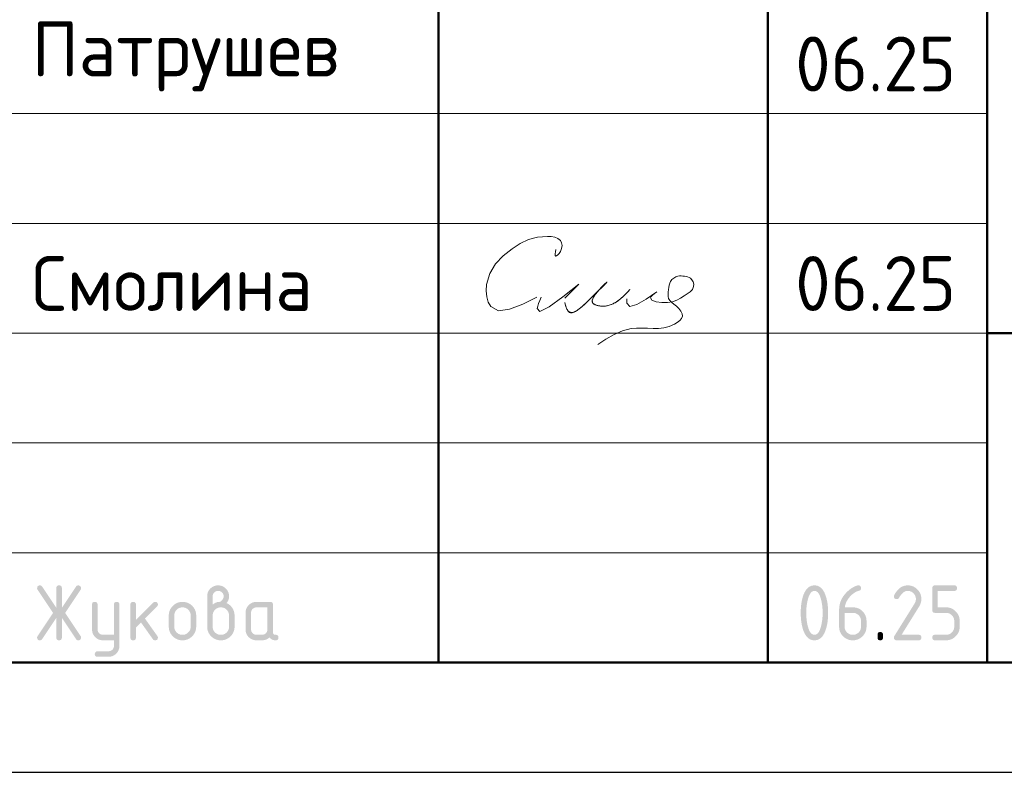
# Model space of a CAD drawing. Header units: millimetres. Extents: x 0 to 50400, y 0 to 35640.
# Tile 19 of 34: x 30110 to 35493, y 0 to 4113. Entities that reach past the tile are written whole.
import ezdxf

# ---------------------------------------------------------------- set-up
doc = ezdxf.new("R2010")
doc.units = ezdxf.units.MM
doc.layers.add('Standard', color=7, linetype='Continuous', lineweight=25)
doc.styles.add('ISOCPEUR', font='txt')

msp = doc.modelspace()

# ---------------------------------------------------------------- hatches: boundary and pattern name
at = {"layer": 'Standard', "linetype": 'Continuous', "lineweight": 25, "transparency": 33554687}
for points in [[(30310.2, 844.4), (30232.8, 728.1), (30231.7, 726.5), (30230.4, 725.2), (30229, 724), (30227.4, 723.2), (30225.8, 722.4), (30224, 721.9), (30222.1, 721.5), (30220, 721.5), (30218.2, 721.5), (30216.6, 721.8), (30215, 722), (30213.6, 722.5), (30212.2, 723), (30211, 723.8), (30209.9, 724.5), (30209, 725.5), (30208, 726.4), (30207.4, 727.7), (30206.7, 728.9), (30206.2, 730.4), (30205.7, 731.8), (30205.5, 733.5), (30205.3, 735.2), (30205.3, 737.2), (30205.3, 739.1), (30205.9, 741.1), (30206.5, 743), (30207.8, 744.9), (30292.1, 871.4), (30207.8, 997.9), (30206.5, 999.9), (30205.9, 1001.8), (30205.3, 1003.8), (30205.3, 1005.9), (30205.3, 1007.8), (30205.5, 1009.5), (30205.7, 1011.3), (30206.2, 1012.7), (30206.7, 1014.2), (30207.4, 1015.4), (30208.1, 1016.6), (30209, 1017.6), (30210, 1018.6), (30211.1, 1019.3), (30212.3, 1020.1), (30213.7, 1020.6), (30215.1, 1021), (30216.8, 1021.3), (30218.4, 1021.5), (30220.3, 1021.5), (30222.3, 1021.5), (30224, 1021.1), (30225.8, 1020.7), (30227.4, 1019.8), (30228.9, 1019), (30230.3, 1017.7), (30231.6, 1016.4), (30232.8, 1014.7), (30310.2, 898.7), (30310.2, 1006.5), (30310.2, 1008.4), (30310.5, 1010.1), (30310.7, 1011.7), (30311.2, 1013.1), (30311.7, 1014.5), (30312.4, 1015.7), (30313.1, 1016.9), (30314, 1017.8), (30314.9, 1018.7), (30316.1, 1019.4), (30317.3, 1020.1), (30318.7, 1020.6), (30320.1, 1021.1), (30321.8, 1021.3), (30323.4, 1021.5), (30325.3, 1021.5), (30327.2, 1021.5), (30328.8, 1021.3), (30330.4, 1021.1), (30331.8, 1020.6), (30333.3, 1020.1), (30334.4, 1019.4), (30335.6, 1018.7), (30336.5, 1017.8), (30337.5, 1016.9), (30338.2, 1015.7), (30338.9, 1014.5), (30339.4, 1013.1), (30339.8, 1011.7), (30340.1, 1010.1), (30340.3, 1008.4), (30340.3, 1006.5), (30340.3, 898.7), (30417.8, 1014.7), (30418.9, 1016.4), (30420.3, 1017.7), (30421.6, 1019), (30423.2, 1019.8), (30424.8, 1020.7), (30426.6, 1021.1), (30428.5, 1021.5), (30430.5, 1021.5), (30432, 1021.5), (30433.4, 1021.3), (30434.9, 1021), (30436.2, 1020.4), (30437.5, 1019.8), (30438.7, 1019), (30439.9, 1018.1), (30441, 1017), (30442, 1015.9), (30442.8, 1014.6), (30443.6, 1013.4), (30444.2, 1012.1), (30444.7, 1010.7), (30445, 1009.3), (30445.3, 1007.9), (30445.3, 1006.3), (30445.3, 1004.1), (30444.6, 1002), (30444, 999.9), (30442.8, 997.9), (30358.5, 871.4), (30442.8, 744.9), (30444, 743), (30444.6, 741), (30445.3, 738.9), (30445.3, 736.8), (30445.3, 735.2), (30445, 733.8), (30444.7, 732.4), (30444.2, 731), (30443.7, 729.7), (30442.9, 728.5), (30442.1, 727.2), (30441.1, 726.1), (30440, 724.9), (30438.8, 724.1), (30437.7, 723.3), (30436.4, 722.7), (30435.1, 722.1), (30433.7, 721.8), (30432.3, 721.5), (30430.7, 721.5), (30428.6, 721.5), (30426.7, 721.9), (30424.8, 722.4), (30423.2, 723.2), (30421.6, 724), (30420.2, 725.2), (30418.9, 726.5), (30417.8, 728.1), (30340.3, 844.4), (30340.3, 736.5), (30340.3, 734.7), (30340.1, 733), (30339.8, 731.4), (30339.4, 730), (30338.9, 728.6), (30338.2, 727.4), (30337.5, 726.2), (30336.5, 725.3), (30335.6, 724.4), (30334.4, 723.7), (30333.3, 723), (30331.8, 722.5), (30330.4, 722), (30328.8, 721.8), (30327.2, 721.5), (30325.3, 721.5), (30323.4, 721.5), (30321.8, 721.8), (30320.1, 722), (30318.7, 722.5), (30317.3, 723), (30316.1, 723.7), (30314.9, 724.4), (30314, 725.3), (30313.1, 726.2), (30312.4, 727.4), (30311.7, 728.6), (30311.2, 730), (30310.7, 731.4), (30310.5, 733), (30310.2, 734.7), (30310.2, 736.5)], [(34964.6, 1021.5), (34968.5, 1021.5), (34972.2, 1021.2), (34976, 1020.9), (34979.6, 1020.2), (34983.2, 1019.5), (34986.7, 1018.5), (34990.1, 1017.4), (34993.4, 1016.1), (34996.7, 1014.7), (34999.9, 1013), (35003.1, 1011.3), (35006.1, 1009.2), (35009.1, 1007.2), (35012, 1004.8), (35014.9, 1002.4), (35017.6, 999.6), (35020.4, 996.9), (35022.8, 994), (35025.2, 991.1), (35027.2, 988.1), (35029.3, 985), (35031, 981.9), (35032.7, 978.7), (35034.1, 975.4), (35035.5, 972.1), (35036.5, 968.6), (35037.5, 965.2), (35038.2, 961.5), (35038.9, 957.9), (35039.2, 954.2), (35039.6, 950.4), (35039.6, 946.6), (35039.6, 941.2), (35038.7, 935.9), (35037.9, 930.5), (35036.2, 925.1), (35034.5, 919.7), (35031.9, 914.3), (35029.3, 908.8), (35025.9, 903.4), (34931.4, 751.6), (35024.6, 751.6), (35026.4, 751.6), (35028.1, 751.4), (35029.7, 751.1), (35031.1, 750.7), (35032.5, 750.2), (35033.7, 749.5), (35034.9, 748.8), (35035.8, 747.8), (35036.8, 746.9), (35037.5, 745.7), (35038.2, 744.6), (35038.6, 743.2), (35039.1, 741.7), (35039.3, 740.1), (35039.6, 738.4), (35039.6, 736.6), (35039.6, 734.7), (35039.3, 733), (35039.1, 731.4), (35038.6, 730), (35038.2, 728.6), (35037.5, 727.4), (35036.8, 726.2), (35035.8, 725.3), (35034.9, 724.4), (35033.7, 723.7), (35032.5, 723), (35031.1, 722.5), (35029.7, 722), (35028.1, 721.8), (35026.4, 721.5), (35024.6, 721.5), (34904.6, 721.5), (34902.7, 721.5), (34901.1, 721.8), (34899.5, 722), (34898.1, 722.5), (34896.7, 723), (34895.5, 723.7), (34894.3, 724.4), (34893.4, 725.3), (34892.4, 726.2), (34891.7, 727.4), (34891, 728.6), (34890.6, 730), (34890.1, 731.4), (34889.9, 733), (34889.6, 734.7), (34889.6, 736.5), (34889.6, 738.8), (34890.2, 741), (34890.9, 743.1), (34892.1, 745.2), (35002.1, 921.7), (35004, 924.7), (35005.4, 927.8), (35006.8, 930.8), (35007.7, 933.9), (35008.6, 937), (35009.1, 940.2), (35009.6, 943.3), (35009.6, 946.5), (35009.6, 951.2), (35008.8, 955.5), (35007.9, 959.8), (35006.3, 963.8), (35004.6, 967.7), (35002.2, 971.4), (34999.7, 975), (34996.4, 978.3), (34993.1, 981.6), (34989.5, 984.1), (34985.8, 986.6), (34981.9, 988.2), (34977.9, 989.8), (34973.6, 990.7), (34969.3, 991.5), (34964.6, 991.5), (34961.4, 991.5), (34958.3, 990.9), (34955.2, 990.3), (34952.1, 989.1), (34949.1, 988), (34946.1, 986.2), (34943.1, 984.4), (34940.1, 982.1), (34937.2, 979.7), (34934.3, 976.8), (34931.4, 973.8), (34928.6, 970.3), (34925.8, 966.7), (34923, 962.6), (34920.3, 958.5), (34917.6, 953.8), (34916.5, 952), (34915.2, 950.6), (34913.9, 949.2), (34912.3, 948.3), (34910.7, 947.4), (34908.8, 947), (34906.8, 946.5), (34904.6, 946.5), (34902.7, 946.5), (34901.1, 946.7), (34899.5, 947), (34898.1, 947.4), (34896.7, 947.9), (34895.5, 948.6), (34894.3, 949.3), (34893.4, 950.3), (34892.4, 951.2), (34891.7, 952.4), (34891, 953.5), (34890.6, 954.9), (34890.1, 956.3), (34889.9, 958), (34889.6, 959.6), (34889.6, 961.5), (34889.6, 963.2), (34890, 964.7), (34890.3, 966.3), (34891, 967.6), (34894.5, 974.4), (34898.2, 980.3), (34902, 986.2), (34906.1, 991.2), (34910.1, 996.3), (34914.4, 1000.5), (34918.8, 1004.7), (34923.4, 1008.1), (34928, 1011.4), (34932.8, 1014), (34937.7, 1016.5), (34942.9, 1018.2), (34948, 1019.9), (34953.5, 1020.7), (34958.9, 1021.5)], [(35099.5, 886.5), (35099.5, 1006.5), (35099.5, 1008.4), (35099.8, 1010.1), (35100, 1011.7), (35100.4, 1013.1), (35100.9, 1014.5), (35101.6, 1015.7), (35102.3, 1016.9), (35103.3, 1017.8), (35104.2, 1018.7), (35105.4, 1019.4), (35106.5, 1020.1), (35107.9, 1020.6), (35109.3, 1021.1), (35111, 1021.3), (35112.6, 1021.5), (35114.5, 1021.5), (35219.2, 1021.5), (35221.1, 1021.5), (35222.7, 1021.3), (35224.3, 1021.1), (35225.7, 1020.6), (35227.1, 1020.1), (35228.3, 1019.4), (35229.5, 1018.7), (35230.4, 1017.8), (35231.4, 1016.9), (35232.1, 1015.7), (35232.8, 1014.5), (35233.2, 1013.1), (35233.7, 1011.7), (35234, 1010), (35234.2, 1008.4), (35234.2, 1006.5), (35234.2, 1004.6), (35234, 1003), (35233.7, 1001.4), (35233.2, 999.9), (35232.8, 998.5), (35232.1, 997.4), (35231.4, 996.2), (35230.4, 995.2), (35229.5, 994.3), (35228.3, 993.6), (35227.1, 992.9), (35225.7, 992.4), (35224.3, 992), (35222.7, 991.7), (35221.1, 991.5), (35219.2, 991.5), (35129.6, 991.5), (35129.6, 901.6), (35174.4, 901.6), (35178.3, 901.6), (35182.1, 901.3), (35185.8, 900.9), (35189.4, 900.2), (35193, 899.5), (35196.4, 898.5), (35199.9, 897.5), (35203.2, 896.1), (35206.5, 894.7), (35209.7, 893), (35212.8, 891.3), (35215.9, 889.2), (35218.9, 887.1), (35221.8, 884.7), (35224.6, 882.3), (35227.4, 879.5), (35230.1, 876.8), (35232.5, 873.9), (35234.9, 871), (35236.9, 868), (35239, 864.9), (35240.7, 861.8), (35242.4, 858.6), (35243.8, 855.3), (35245.1, 852), (35246.2, 848.5), (35247.2, 845.1), (35247.9, 841.5), (35248.5, 837.9), (35248.9, 834.2), (35249.2, 830.4), (35249.2, 826.6), (35249.2, 796.6), (35249.2, 792.7), (35248.9, 788.9), (35248.5, 785.2), (35247.9, 781.6), (35247.2, 778), (35246.1, 774.5), (35245.1, 771), (35243.7, 767.7), (35242.4, 764.4), (35240.6, 761.2), (35238.9, 758.1), (35236.9, 755), (35234.8, 752), (35232.4, 749.1), (35230, 746.2), (35227.2, 743.5), (35224.5, 740.7), (35221.6, 738.3), (35218.7, 735.9), (35215.7, 733.9), (35212.7, 731.8), (35209.5, 730.1), (35206.3, 728.4), (35203, 727), (35199.7, 725.7), (35196.3, 724.6), (35192.8, 723.6), (35189.2, 722.9), (35185.7, 722.2), (35182, 721.9), (35178.2, 721.5), (35174.4, 721.5), (35114.5, 721.5), (35112.6, 721.5), (35111, 721.8), (35109.3, 722), (35107.9, 722.5), (35106.5, 723), (35105.4, 723.7), (35104.2, 724.4), (35103.3, 725.3), (35102.3, 726.2), (35101.6, 727.4), (35100.9, 728.6), (35100.5, 730), (35100, 731.4), (35099.8, 733), (35099.5, 734.7), (35099.5, 736.6), (35099.5, 738.4), (35099.8, 740.1), (35100, 741.7), (35100.4, 743.2), (35100.9, 744.6), (35101.6, 745.7), (35102.3, 746.9), (35103.3, 747.8), (35104.2, 748.8), (35105.4, 749.5), (35106.5, 750.2), (35107.9, 750.7), (35109.3, 751.1), (35111, 751.4), (35112.6, 751.6), (35114.5, 751.6), (35174.3, 751.6), (35179, 751.6), (35183.4, 752.4), (35187.7, 753.2), (35191.7, 754.9), (35195.7, 756.5), (35199.3, 758.9), (35202.9, 761.4), (35206.1, 764.7), (35209.4, 767.9), (35211.9, 771.6), (35214.3, 775.2), (35215.9, 779.2), (35217.6, 783.2), (35218.4, 787.5), (35219.2, 791.9), (35219.2, 796.6), (35219.2, 826.6), (35219.2, 831.2), (35218.4, 835.5), (35217.5, 839.9), (35215.9, 843.8), (35214.3, 847.8), (35211.8, 851.4), (35209.3, 855.1), (35206, 858.4), (35202.8, 861.7), (35199.1, 864.1), (35195.5, 866.6), (35191.5, 868.3), (35187.6, 869.9), (35183.3, 870.7), (35179, 871.5), (35174.3, 871.5), (35114.5, 871.5), (35112.6, 871.5), (35111, 871.8), (35109.3, 872), (35107.9, 872.5), (35106.5, 873), (35105.4, 873.7), (35104.2, 874.4), (35103.3, 875.3), (35102.3, 876.2), (35101.6, 877.4), (35100.9, 878.6), (35100.4, 880), (35100, 881.4), (35099.8, 883), (35099.5, 884.7)], [(30625, 691.2), (30625, 721.5), (30565.2, 721.5), (30562, 721.5), (30559, 721.8), (30556, 722.1), (30553.1, 722.6), (30550.2, 723.2), (30547.4, 724), (30544.6, 724.8), (30542, 725.9), (30539.3, 727), (30536.8, 728.4), (30534.2, 729.7), (30531.8, 731.4), (30529.4, 733), (30527.1, 734.9), (30524.8, 736.8), (30522.7, 739), (30520.5, 741.2), (30518.6, 743.5), (30516.7, 745.8), (30515.1, 748.2), (30513.5, 750.7), (30512.1, 753.2), (30510.7, 755.7), (30509.7, 758.4), (30508.6, 761), (30507.8, 763.8), (30507, 766.6), (30506.4, 769.5), (30505.9, 772.4), (30505.6, 775.4), (30505.3, 778.4), (30505.3, 781.5), (30505.3, 916.4), (30505.3, 918.3), (30505.6, 919.9), (30505.8, 921.5), (30506.3, 922.9), (30506.7, 924.3), (30507.4, 925.5), (30508.1, 926.7), (30509.1, 927.6), (30510, 928.6), (30511.2, 929.3), (30512.4, 930), (30513.8, 930.4), (30515.2, 930.9), (30516.8, 931.1), (30518.5, 931.4), (30520.4, 931.4), (30522.2, 931.4), (30523.9, 931.1), (30525.5, 930.9), (30526.9, 930.4), (30528.3, 930), (30529.5, 929.3), (30530.7, 928.6), (30531.6, 927.6), (30532.6, 926.7), (30533.3, 925.5), (30534, 924.4), (30534.4, 923), (30534.9, 921.5), (30535.2, 919.9), (30535.4, 918.3), (30535.4, 916.4), (30535.4, 781.6), (30535.4, 778.5), (30535.9, 775.6), (30536.5, 772.8), (30537.6, 770.2), (30538.7, 767.5), (30540.4, 765.1), (30542, 762.7), (30544.2, 760.4), (30546.4, 758.2), (30548.8, 756.6), (30551.2, 754.9), (30553.9, 753.8), (30556.5, 752.7), (30559.4, 752.2), (30562.2, 751.6), (30565.3, 751.6), (30625, 751.6), (30625, 916.4), (30625, 918.3), (30625.2, 919.9), (30625.5, 921.5), (30625.9, 923), (30626.4, 924.4), (30627.1, 925.5), (30627.8, 926.7), (30628.7, 927.6), (30629.7, 928.6), (30630.9, 929.3), (30632, 930), (30633.4, 930.4), (30634.9, 930.9), (30636.5, 931.1), (30638.1, 931.4), (30640, 931.4), (30641.9, 931.4), (30643.5, 931.1), (30645.2, 930.9), (30646.6, 930.4), (30648, 930), (30649.2, 929.3), (30650.4, 928.6), (30651.3, 927.6), (30652.2, 926.7), (30652.9, 925.5), (30653.6, 924.3), (30654.1, 923), (30654.6, 921.5), (30654.8, 919.9), (30655, 918.3), (30655, 916.4), (30655, 691.6), (30655, 688.5), (30654.8, 685.5), (30654.5, 682.5), (30654, 679.6), (30653.4, 676.7), (30652.6, 673.9), (30651.8, 671.2), (30650.8, 668.5), (30649.7, 665.8), (30648.4, 663.3), (30647, 660.8), (30645.4, 658.4), (30643.8, 655.9), (30642, 653.6), (30640.1, 651.3), (30637.9, 649.1), (30635.8, 646.9), (30633.5, 645), (30631.3, 643.1), (30628.9, 641.5), (30626.5, 639.9), (30624, 638.5), (30621.5, 637.1), (30618.9, 636), (30616.2, 634.9), (30613.5, 634.1), (30610.7, 633.3), (30607.9, 632.8), (30605, 632.2), (30602, 631.9), (30599, 631.7), (30595.9, 631.7), (30535.4, 631.7), (30533.5, 631.7), (30531.9, 631.9), (30530.2, 632.1), (30528.8, 632.6), (30527.4, 633.1), (30526.2, 633.8), (30525.1, 634.5), (30524.1, 635.4), (30523.2, 636.4), (30522.5, 637.5), (30521.8, 638.7), (30521.3, 640.1), (30520.9, 641.5), (30520.6, 643.2), (30520.4, 644.8), (30520.4, 646.7), (30520.4, 648.2), (30520.7, 649.6), (30521, 650.9), (30521.5, 652.3), (30522.1, 653.6), (30522.9, 654.8), (30523.8, 656), (30524.9, 657.2), (30526.1, 658.3), (30527.3, 659.2), (30528.5, 660), (30529.8, 660.6), (30531.1, 661.1), (30532.5, 661.4), (30533.9, 661.7), (30535.4, 661.7), (30595.1, 661.7), (30598.3, 661.7), (30601.2, 662.2), (30604.1, 662.8), (30606.8, 663.8), (30609.4, 664.9), (30611.8, 666.4), (30614.2, 668), (30616.4, 670.1), (30618.5, 672.2), (30620.2, 674.6), (30621.8, 676.9), (30622.8, 679.6), (30623.9, 682.2), (30624.5, 685.1), (30625, 688)], [(30745.2, 832.8), (30839.5, 927.1), (30840.6, 928.1), (30841.8, 929), (30843, 929.8), (30844.3, 930.3), (30845.7, 930.8), (30847.1, 931.1), (30848.6, 931.4), (30850.2, 931.4), (30852.1, 931.4), (30853.7, 931.1), (30855.3, 930.9), (30856.7, 930.4), (30858.2, 930), (30859.3, 929.3), (30860.5, 928.6), (30861.4, 927.6), (30862.4, 926.7), (30863.1, 925.5), (30863.8, 924.3), (30864.2, 922.9), (30864.7, 921.5), (30864.9, 919.9), (30865.2, 918.3), (30865.2, 916.4), (30865.2, 914.9), (30864.9, 913.5), (30864.6, 912.1), (30864, 910.8), (30863.5, 909.5), (30862.6, 908.3), (30861.8, 907.1), (30860.6, 905.9), (30794.8, 840.1), (30862.2, 745.2), (30863.7, 743.1), (30864.4, 740.9), (30865.2, 738.7), (30865.2, 736.3), (30865.2, 734.5), (30864.9, 732.8), (30864.7, 731.2), (30864.2, 729.9), (30863.8, 728.5), (30863.1, 727.3), (30862.4, 726.2), (30861.4, 725.2), (30860.5, 724.3), (30859.3, 723.6), (30858.2, 722.9), (30856.7, 722.5), (30855.3, 722), (30853.7, 721.8), (30852.1, 721.5), (30850.2, 721.5), (30848.2, 721.5), (30846.4, 721.9), (30844.7, 722.3), (30843.1, 723.1), (30841.5, 723.9), (30840.2, 725.1), (30838.8, 726.3), (30837.7, 727.9), (30773.2, 818.6), (30745.2, 790.6), (30745.2, 736.5), (30745.2, 734.7), (30745, 733), (30744.7, 731.4), (30744.3, 730), (30743.8, 728.6), (30743.1, 727.4), (30742.4, 726.2), (30741.5, 725.3), (30740.5, 724.4), (30739.4, 723.7), (30738.2, 723), (30736.8, 722.5), (30735.4, 722), (30733.7, 721.8), (30732.1, 721.5), (30730.2, 721.5), (30728.3, 721.5), (30726.7, 721.8), (30725, 722), (30723.6, 722.5), (30722.2, 723), (30721, 723.7), (30719.9, 724.4), (30718.9, 725.3), (30718, 726.2), (30717.3, 727.4), (30716.6, 728.6), (30716.1, 730), (30715.6, 731.4), (30715.4, 733), (30715.2, 734.7), (30715.2, 736.5), (30715.2, 916.4), (30715.2, 918.3), (30715.4, 919.9), (30715.6, 921.5), (30716.1, 922.9), (30716.6, 924.3), (30717.3, 925.5), (30718, 926.7), (30718.9, 927.6), (30719.9, 928.6), (30721, 929.3), (30722.2, 930), (30723.6, 930.4), (30725, 930.9), (30726.7, 931.1), (30728.3, 931.4), (30730.2, 931.4), (30732.1, 931.4), (30733.7, 931.1), (30735.4, 930.9), (30736.8, 930.4), (30738.2, 930), (30739.4, 929.3), (30740.5, 928.6), (30741.5, 927.6), (30742.4, 926.7), (30743.1, 925.5), (30743.8, 924.3), (30744.3, 922.9), (30744.7, 921.5), (30745, 919.9), (30745.2, 918.3), (30745.2, 916.4)], [(34799.8, 751.6), (34799.8, 753.5), (34800, 755.1), (34800.3, 756.8), (34800.7, 758.2), (34801.2, 759.6), (34801.9, 760.8), (34802.6, 761.9), (34803.6, 762.9), (34804.5, 763.8), (34805.7, 764.5), (34806.8, 765.2), (34808.2, 765.7), (34809.7, 766.2), (34811.3, 766.4), (34812.9, 766.6), (34814.8, 766.6), (34816.7, 766.6), (34818.3, 766.4), (34820, 766.2), (34821.4, 765.7), (34822.8, 765.2), (34824, 764.5), (34825.2, 763.8), (34826.1, 762.9), (34827, 761.9), (34827.7, 760.8), (34828.4, 759.6), (34828.9, 758.2), (34829.4, 756.8), (34829.6, 755.1), (34829.8, 753.5), (34829.8, 751.6), (34829.8, 736.6), (34829.8, 734.7), (34829.6, 733), (34829.4, 731.4), (34828.9, 730), (34828.4, 728.6), (34827.7, 727.4), (34827, 726.2), (34826.1, 725.3), (34825.2, 724.4), (34824, 723.7), (34822.8, 723), (34821.4, 722.5), (34820, 722), (34818.3, 721.8), (34816.7, 721.5), (34814.8, 721.5), (34812.9, 721.5), (34811.3, 721.8), (34809.7, 722), (34808.2, 722.5), (34806.8, 723), (34805.7, 723.7), (34804.5, 724.4), (34803.6, 725.3), (34802.6, 726.2), (34801.9, 727.4), (34801.2, 728.6), (34800.7, 730), (34800.3, 731.4), (34800, 733), (34799.8, 734.7), (34799.8, 736.6)]]:
    msp.add_hatch(color=7, dxfattribs=at).paths.add_polyline_path(points, flags=16)
h = msp.add_hatch(color=7, dxfattribs=at)
h.paths.add_polyline_path([(31164.9, 916.5), (31169.6, 920.2), (31174.2, 923), (31178.8, 925.9), (31183.2, 927.7), (31187.5, 929.6), (31191.7, 930.5), (31195.9, 931.5), (31199.9, 931.5), (31202.2, 931.5), (31204.4, 932.1), (31206.7, 932.8), (31208.8, 934.1), (31211, 935.4), (31213.1, 937.4), (31215.1, 939.3), (31217.1, 941.9), (31219.1, 944.4), (31220.5, 946.8), (31222, 949.3), (31222.9, 951.7), (31223.9, 954.1), (31224.4, 956.6), (31224.9, 959), (31224.9, 961.5), (31224.9, 964.6), (31224.3, 967.6), (31223.8, 970.5), (31222.7, 973.2), (31221.6, 975.8), (31220, 978.2), (31218.4, 980.7), (31216.2, 982.8), (31214.1, 985), (31211.7, 986.6), (31209.2, 988.2), (31206.6, 989.3), (31203.9, 990.4), (31201, 990.9), (31198.1, 991.5), (31194.9, 991.5), (31191.8, 991.5), (31188.9, 990.9), (31186, 990.4), (31183.3, 989.3), (31180.7, 988.2), (31178.2, 986.5), (31175.8, 984.9), (31173.6, 982.7), (31171.4, 980.5), (31169.8, 978.1), (31168.2, 975.7), (31167.1, 973), (31166, 970.4), (31165.4, 967.5), (31164.9, 964.6), (31164.9, 961.5)])
h.paths.add_polyline_path([(31239.6, 925.4), (31244.8, 923.3), (31249.4, 920.4), (31254.1, 917.7), (31258.2, 914.2), (31262.2, 910.8), (31265.8, 906.7), (31269.4, 902.6), (31272.4, 897.9), (31275.4, 893.2), (31277.7, 888.3), (31280, 883.3), (31281.5, 878.1), (31283, 873), (31283.8, 867.6), (31284.5, 862.2), (31284.5, 856.5), (31284.5, 796.5), (31284.5, 792.6), (31284.2, 788.9), (31283.9, 785.1), (31283.2, 781.5), (31282.5, 777.8), (31281.5, 774.4), (31280.4, 770.9), (31279.1, 767.6), (31277.7, 764.2), (31276, 761.1), (31274.3, 757.9), (31272.2, 754.9), (31270.2, 751.8), (31267.8, 749), (31265.4, 746.1), (31262.7, 743.4), (31259.9, 740.6), (31257, 738.2), (31254.2, 735.9), (31251.1, 733.8), (31248.1, 731.8), (31244.9, 730.1), (31241.8, 728.4), (31238.5, 727), (31235.2, 725.6), (31231.7, 724.6), (31228.2, 723.6), (31224.7, 722.9), (31221, 722.2), (31217.3, 721.9), (31213.6, 721.5), (31209.7, 721.5), (31205.8, 721.5), (31202, 721.9), (31198.2, 722.2), (31194.6, 722.9), (31191, 723.6), (31187.6, 724.6), (31184.1, 725.7), (31180.8, 727), (31177.4, 728.4), (31174.3, 730.1), (31171.1, 731.8), (31168.1, 733.9), (31165.1, 735.9), (31162.2, 738.3), (31159.3, 740.7), (31156.6, 743.5), (31153.9, 746.2), (31151.5, 749.1), (31149.1, 752), (31147.1, 755), (31145, 758), (31143.3, 761.2), (31141.6, 764.4), (31140.3, 767.7), (31138.9, 771), (31137.9, 774.5), (31136.9, 777.9), (31136.2, 781.6), (31135.5, 785.2), (31135.2, 788.9), (31134.8, 792.6), (31134.8, 796.5), (31134.8, 961.5), (31134.8, 964.7), (31135.1, 967.7), (31135.4, 970.8), (31135.9, 973.7), (31136.5, 976.6), (31137.3, 979.4), (31138.1, 982.1), (31139.2, 984.8), (31140.3, 987.5), (31141.6, 990), (31143, 992.5), (31144.6, 995), (31146.3, 997.4), (31148.2, 999.7), (31150.1, 1002), (31152.3, 1004.2), (31154.5, 1006.3), (31156.8, 1008.2), (31159.1, 1010.1), (31161.5, 1011.8), (31163.9, 1013.4), (31166.4, 1014.7), (31169, 1016.1), (31171.6, 1017.2), (31174.3, 1018.3), (31177, 1019.1), (31179.8, 1019.9), (31182.7, 1020.5), (31185.5, 1021), (31188.5, 1021.3), (31191.5, 1021.5), (31194.7, 1021.5), (31197.8, 1021.5), (31200.8, 1021.3), (31203.9, 1021), (31206.7, 1020.5), (31209.6, 1019.9), (31212.4, 1019.1), (31215.2, 1018.3), (31217.9, 1017.2), (31220.5, 1016.1), (31223, 1014.7), (31225.6, 1013.3), (31228, 1011.7), (31230.4, 1010.1), (31232.7, 1008.1), (31235, 1006.2), (31237.2, 1004), (31239.3, 1001.9), (31241.2, 999.6), (31243.1, 997.3), (31244.7, 994.8), (31246.4, 992.4), (31247.7, 989.9), (31249.1, 987.3), (31250.2, 984.7), (31251.2, 982), (31252.1, 979.2), (31252.9, 976.5), (31253.4, 973.6), (31254, 970.7), (31254.2, 967.7), (31254.5, 964.7), (31254.5, 961.5), (31254.5, 955.9), (31253.6, 950.8), (31252.6, 945.7), (31250.8, 941.1), (31248.9, 936.6), (31246.1, 932.7), (31243.4, 928.8)], flags=16)
h.paths.add_polyline_path([(31254.5, 796.6), (31254.5, 856.6), (31254.5, 861.2), (31253.7, 865.5), (31252.9, 869.9), (31251.2, 873.8), (31249.6, 877.8), (31247.2, 881.4), (31244.7, 885.1), (31241.5, 888.4), (31238.2, 891.7), (31234.6, 894.1), (31231, 896.6), (31227, 898.3), (31223.1, 899.9), (31218.7, 900.7), (31214.4, 901.6), (31209.7, 901.6), (31205, 901.6), (31200.7, 900.7), (31196.3, 899.9), (31192.4, 898.3), (31188.4, 896.6), (31184.8, 894.1), (31181.1, 891.7), (31177.9, 888.4), (31174.6, 885.1), (31172.2, 881.4), (31169.8, 877.8), (31168.1, 873.8), (31166.5, 869.9), (31165.7, 865.5), (31164.9, 861.2), (31164.9, 856.6), (31164.9, 796.6), (31164.9, 791.9), (31165.7, 787.5), (31166.5, 783.2), (31168.1, 779.2), (31169.8, 775.2), (31172.2, 771.6), (31174.6, 767.9), (31177.9, 764.7), (31181.1, 761.4), (31184.8, 758.9), (31188.4, 756.5), (31192.4, 754.9), (31196.3, 753.2), (31200.7, 752.4), (31205, 751.6), (31209.7, 751.6), (31214.4, 751.6), (31218.7, 752.4), (31223.1, 753.2), (31227, 754.9), (31231, 756.5), (31234.6, 759), (31238.2, 761.5), (31241.5, 764.8), (31244.7, 768.1), (31247.2, 771.7), (31249.6, 775.3), (31251.2, 779.3), (31252.9, 783.3), (31253.7, 787.6), (31254.5, 791.9)])
h = msp.add_hatch(color=7, dxfattribs=at)
h.paths.add_polyline_path([(34499.8, 871.5), (34499.8, 880.9), (34499.3, 889.9), (34498.8, 899), (34497.8, 907.7), (34496.8, 916.5), (34495.3, 925), (34493.9, 933.5), (34491.9, 941.7), (34490.4, 948), (34488.7, 953.4), (34487, 958.8), (34485.1, 963.5), (34483.2, 968.2), (34481.1, 972.1), (34479, 975.9), (34476.7, 979), (34474.4, 982.2), (34471.8, 984.5), (34469.3, 986.8), (34466.6, 988.4), (34463.9, 989.9), (34461, 990.7), (34458.1, 991.5), (34455, 991.5), (34451.9, 991.5), (34449, 990.7), (34446.1, 989.9), (34443.4, 988.4), (34440.8, 986.8), (34438.3, 984.5), (34435.8, 982.1), (34433.5, 979), (34431.2, 975.9), (34429.1, 972), (34427, 968.1), (34425.1, 963.4), (34423.2, 958.7), (34421.5, 953.2), (34419.8, 947.8), (34418.3, 941.5), (34416.3, 933.1), (34414.8, 924.5), (34413.2, 916), (34412.2, 907.2), (34411.2, 898.5), (34410.7, 889.5), (34410.2, 880.6), (34410.2, 871.5), (34410.2, 862.3), (34410.7, 853.3), (34411.2, 844.3), (34412.2, 835.5), (34413.2, 826.7), (34414.6, 818.2), (34416.1, 809.6), (34418.1, 801.4), (34419.6, 795.1), (34421.3, 789.7), (34423, 784.2), (34424.9, 779.6), (34426.8, 774.9), (34428.9, 771), (34431, 767.1), (34433.3, 764), (34435.6, 760.9), (34438.1, 758.6), (34440.6, 756.3), (34443.3, 754.7), (34446.1, 753.2), (34449, 752.4), (34451.9, 751.6), (34455, 751.6), (34458.1, 751.6), (34461, 752.4), (34463.9, 753.2), (34466.6, 754.7), (34469.3, 756.3), (34471.8, 758.6), (34474.4, 760.9), (34476.7, 764), (34479, 767.1), (34481.1, 771), (34483.2, 774.9), (34485.1, 779.6), (34487, 784.2), (34488.7, 789.7), (34490.4, 795.1), (34491.9, 801.4), (34493.9, 809.6), (34495.3, 818.2), (34496.8, 826.7), (34497.8, 835.5), (34498.8, 844.3), (34499.3, 853.3), (34499.8, 862.3)])
h.paths.add_polyline_path([(34529.9, 871.5), (34529.9, 864.8), (34529.6, 858.4), (34529.4, 851.9), (34529, 845.6), (34528.6, 839.4), (34528, 833.4), (34527.4, 827.3), (34526.6, 821.5), (34525.7, 815.7), (34524.7, 810.2), (34523.7, 804.6), (34522.4, 799.3), (34521.2, 793.9), (34519.8, 788.8), (34518.3, 783.7), (34516.7, 778.8), (34514.3, 771.7), (34511.5, 765.4), (34508.7, 759.1), (34505.6, 753.8), (34502.5, 748.4), (34499, 743.9), (34495.5, 739.4), (34491.6, 735.9), (34487.8, 732.3), (34483.5, 729.6), (34479.3, 726.9), (34474.7, 725.1), (34470.2, 723.3), (34465.2, 722.4), (34460.3, 721.5), (34455, 721.5), (34449.7, 721.5), (34444.7, 722.4), (34439.8, 723.3), (34435.2, 725.1), (34430.6, 726.9), (34426.4, 729.6), (34422.2, 732.2), (34418.4, 735.8), (34414.5, 739.4), (34411, 743.8), (34407.5, 748.3), (34404.4, 753.6), (34401.2, 759), (34398.5, 765.2), (34395.7, 771.5), (34393.3, 778.6), (34391.6, 783.5), (34390.2, 788.6), (34388.8, 793.7), (34387.5, 799.1), (34386.3, 804.4), (34385.3, 810), (34384.2, 815.6), (34383.4, 821.4), (34382.6, 827.2), (34382, 833.2), (34381.4, 839.3), (34380.9, 845.5), (34380.5, 851.8), (34380.3, 858.3), (34380.1, 864.8), (34380.1, 871.5), (34380.1, 878.3), (34380.3, 884.8), (34380.5, 891.3), (34380.9, 897.6), (34381.4, 903.8), (34382, 909.9), (34382.6, 915.9), (34383.4, 921.7), (34384.2, 927.5), (34385.3, 933.1), (34386.3, 938.7), (34387.5, 944), (34388.8, 949.4), (34390.2, 954.5), (34391.6, 959.6), (34393.3, 964.5), (34395.7, 971.6), (34398.5, 977.9), (34401.2, 984.1), (34404.4, 989.5), (34407.5, 994.8), (34411, 999.3), (34414.5, 1003.7), (34418.4, 1007.3), (34422.2, 1010.9), (34426.4, 1013.5), (34430.6, 1016.2), (34435.2, 1018), (34439.8, 1019.8), (34444.7, 1020.7), (34449.7, 1021.5), (34455, 1021.5), (34460.3, 1021.5), (34465.2, 1020.6), (34470.2, 1019.8), (34474.7, 1018), (34479.3, 1016.2), (34483.5, 1013.5), (34487.8, 1010.8), (34491.6, 1007.2), (34495.5, 1003.6), (34499, 999.2), (34502.5, 994.7), (34505.6, 989.3), (34508.7, 984), (34511.5, 977.7), (34514.3, 971.4), (34516.7, 964.3), (34518.3, 959.4), (34519.8, 954.3), (34521.2, 949.2), (34522.4, 943.8), (34523.7, 938.5), (34524.7, 932.9), (34525.7, 927.3), (34526.6, 921.5), (34527.4, 915.7), (34528, 909.7), (34528.6, 903.7), (34529, 897.5), (34529.4, 891.2), (34529.6, 884.7), (34529.9, 878.3)], flags=16)
h = msp.add_hatch(color=7, dxfattribs=at)
h.paths.add_polyline_path([(34620, 871.5), (34620, 796.6), (34620, 791.9), (34620.8, 787.5), (34621.6, 783.2), (34623.3, 779.2), (34624.9, 775.2), (34627.3, 771.6), (34629.8, 767.9), (34633, 764.7), (34636.3, 761.4), (34639.9, 758.9), (34643.5, 756.5), (34647.5, 754.9), (34651.5, 753.2), (34655.8, 752.4), (34660.1, 751.6), (34664.8, 751.6), (34669.5, 751.6), (34673.9, 752.4), (34678.2, 753.2), (34682.2, 754.9), (34686.1, 756.5), (34689.7, 759), (34693.4, 761.5), (34696.6, 764.8), (34699.9, 768.1), (34702.3, 771.7), (34704.7, 775.3), (34706.4, 779.3), (34708, 783.3), (34708.8, 787.6), (34709.6, 791.9), (34709.6, 796.6), (34709.6, 826.6), (34709.6, 831.3), (34708.8, 835.6), (34708, 840), (34706.4, 844), (34704.7, 848), (34702.2, 851.6), (34699.8, 855.2), (34696.5, 858.5), (34693.2, 861.7), (34689.6, 864.2), (34686, 866.6), (34682, 868.3), (34678.1, 869.9), (34673.8, 870.7), (34669.5, 871.5), (34664.8, 871.5)])
h.paths.add_polyline_path([(34694.7, 1021.5), (34696.5, 1021.5), (34698.2, 1021.3), (34699.8, 1021.1), (34701.2, 1020.6), (34702.6, 1020.1), (34703.8, 1019.4), (34705, 1018.7), (34705.9, 1017.8), (34706.8, 1016.9), (34707.5, 1015.7), (34708.2, 1014.5), (34708.7, 1013.1), (34709.2, 1011.7), (34709.4, 1010.1), (34709.6, 1008.4), (34709.6, 1006.6), (34709.6, 1003.8), (34709.2, 1001.6), (34708.7, 999.4), (34707.8, 997.7), (34706.8, 996.1), (34705.4, 995.1), (34704, 994.1), (34702.2, 993.6), (34698, 992.5), (34694, 991.1), (34689.9, 989.7), (34686, 987.9), (34682.1, 986.2), (34678.4, 984), (34674.6, 981.9), (34671, 979.4), (34667.3, 976.9), (34663.8, 974), (34660.3, 971.2), (34657, 968), (34653.6, 964.7), (34650.3, 961.1), (34647.1, 957.6), (34644, 953.6), (34639.1, 947.4), (34635.2, 941), (34631.3, 934.6), (34628.4, 928.1), (34625.6, 921.6), (34623.8, 915), (34621.9, 908.4), (34621.1, 901.6), (34664.9, 901.6), (34668.8, 901.6), (34672.6, 901.3), (34676.5, 900.9), (34680.1, 900.2), (34683.8, 899.6), (34687.2, 898.5), (34690.7, 897.5), (34694.1, 896.1), (34697.4, 894.8), (34700.6, 893.1), (34703.7, 891.4), (34706.7, 889.3), (34709.8, 887.3), (34712.6, 884.9), (34715.4, 882.5), (34718.2, 879.8), (34720.8, 877), (34723.2, 874.2), (34725.5, 871.3), (34727.6, 868.3), (34729.6, 865.2), (34731.3, 862.1), (34733, 858.9), (34734.3, 855.6), (34735.6, 852.2), (34736.7, 848.8), (34737.7, 845.3), (34738.3, 841.7), (34739, 838), (34739.3, 834.3), (34739.7, 830.5), (34739.7, 826.6), (34739.7, 796.6), (34739.7, 792.6), (34739.3, 788.9), (34739, 785.1), (34738.3, 781.5), (34737.6, 777.9), (34736.6, 774.4), (34735.6, 770.9), (34734.2, 767.6), (34732.8, 764.3), (34731.1, 761.1), (34729.4, 757.9), (34727.4, 754.9), (34725.3, 751.8), (34722.9, 749), (34720.5, 746.1), (34717.8, 743.4), (34715.1, 740.6), (34712.2, 738.3), (34709.3, 735.9), (34706.3, 733.8), (34703.2, 731.8), (34700.1, 730.1), (34696.9, 728.4), (34693.6, 727), (34690.3, 725.6), (34686.8, 724.6), (34683.4, 723.6), (34679.8, 722.9), (34676.2, 722.2), (34672.4, 721.9), (34668.7, 721.5), (34664.8, 721.5), (34660.9, 721.5), (34657.1, 721.9), (34653.4, 722.2), (34649.8, 722.9), (34646.2, 723.6), (34642.7, 724.6), (34639.2, 725.6), (34635.9, 727), (34632.6, 728.3), (34629.4, 730), (34626.2, 731.7), (34623.2, 733.7), (34620.2, 735.8), (34617.3, 738.2), (34614.5, 740.5), (34611.7, 743.2), (34609, 746), (34606.6, 748.8), (34604.3, 751.7), (34602.2, 754.7), (34600.2, 757.7), (34598.5, 760.9), (34596.8, 764), (34595.4, 767.3), (34594, 770.6), (34593, 774.1), (34592, 777.5), (34591.3, 781.1), (34590.6, 784.7), (34590.3, 788.4), (34590, 792.2), (34590, 796.1), (34590, 886.5), (34590, 892.9), (34590.5, 899.1), (34591, 905.3), (34592.1, 911.2), (34593.1, 917.2), (34594.7, 923), (34596.3, 928.7), (34598.4, 934.3), (34600.5, 939.9), (34603.1, 945.3), (34605.8, 950.7), (34609, 955.9), (34612.1, 961.1), (34615.8, 966.1), (34619.5, 971.1), (34623.7, 975.9), (34627, 979.6), (34630.4, 983), (34633.7, 986.5), (34637.2, 989.7), (34640.6, 992.8), (34644.1, 995.8), (34647.6, 998.7), (34651.2, 1001.3), (34654.8, 1004), (34658.5, 1006.3), (34662.1, 1008.7), (34665.8, 1010.8), (34669.6, 1012.9), (34673.4, 1014.7), (34677.2, 1016.6), (34681.1, 1018.1), (34683.3, 1019), (34685.2, 1019.6), (34687.2, 1020.3), (34688.9, 1020.7), (34690.6, 1021.1), (34692, 1021.3), (34693.5, 1021.5)], flags=16)
h = msp.add_hatch(color=7, dxfattribs=at)
h.paths.add_polyline_path([(30925, 796.5), (30925, 856.4), (30925, 860.3), (30925.3, 864.1), (30925.7, 867.8), (30926.4, 871.4), (30927, 875), (30928.1, 878.5), (30929.1, 881.9), (30930.5, 885.3), (30931.8, 888.6), (30933.6, 891.7), (30935.3, 894.9), (30937.3, 897.9), (30939.4, 901), (30941.8, 903.8), (30944.2, 906.7), (30946.9, 909.5), (30949.6, 912.2), (30952.5, 914.6), (30955.4, 917), (30958.4, 919.1), (30961.4, 921.1), (30964.6, 922.8), (30967.8, 924.5), (30971.1, 925.9), (30974.4, 927.3), (30977.8, 928.3), (30981.3, 929.3), (30984.9, 930), (30988.5, 930.7), (30992.2, 931), (30996, 931.4), (30999.9, 931.4), (31003.8, 931.4), (31007.6, 931), (31011.4, 930.7), (31015, 930), (31018.6, 929.3), (31022.1, 928.3), (31025.6, 927.3), (31028.9, 926), (31032.2, 924.6), (31035.4, 922.9), (31038.6, 921.2), (31041.6, 919.2), (31044.6, 917.1), (31047.5, 914.8), (31050.3, 912.4), (31053, 909.7), (31055.8, 907), (31058.1, 904.1), (31060.5, 901.3), (31062.5, 898.2), (31064.6, 895.2), (31066.3, 892), (31068, 888.9), (31069.3, 885.5), (31070.7, 882.2), (31071.7, 878.7), (31072.7, 875.2), (31073.4, 871.6), (31074, 868), (31074.4, 864.2), (31074.7, 860.4), (31074.7, 856.4), (31074.7, 796.5), (31074.7, 792.6), (31074.4, 788.9), (31074, 785.1), (31073.3, 781.5), (31072.7, 777.9), (31071.6, 774.4), (31070.6, 771), (31069.2, 767.7), (31067.9, 764.4), (31066.2, 761.2), (31064.5, 758), (31062.4, 755), (31060.3, 752), (31058, 749.1), (31055.6, 746.2), (31052.8, 743.5), (31050.1, 740.7), (31047.2, 738.3), (31044.3, 735.9), (31041.3, 733.9), (31038.3, 731.8), (31035.1, 730.1), (31031.9, 728.4), (31028.6, 727), (31025.3, 725.6), (31021.9, 724.6), (31018.4, 723.6), (31014.8, 722.9), (31011.2, 722.2), (31007.5, 721.9), (31003.7, 721.5), (30999.9, 721.5), (30996, 721.5), (30992.2, 721.9), (30988.5, 722.2), (30984.9, 722.9), (30981.3, 723.6), (30977.8, 724.6), (30974.4, 725.6), (30971.1, 727), (30967.8, 728.4), (30964.6, 730.1), (30961.4, 731.8), (30958.4, 733.9), (30955.4, 735.9), (30952.5, 738.3), (30949.6, 740.7), (30946.9, 743.5), (30944.2, 746.2), (30941.8, 749.1), (30939.4, 752), (30937.3, 755), (30935.3, 758), (30933.6, 761.2), (30931.8, 764.4), (30930.5, 767.7), (30929.1, 771), (30928.1, 774.4), (30927, 777.9), (30926.4, 781.5), (30925.7, 785.1), (30925.3, 788.9), (30925, 792.6)], flags=16)
h.paths.add_polyline_path([(31044.7, 796.6), (31044.7, 856.6), (31044.7, 861.2), (31043.8, 865.5), (31043, 869.9), (31041.4, 873.8), (31039.7, 877.8), (31037.3, 881.4), (31034.8, 885.1), (31031.5, 888.4), (31028.3, 891.7), (31024.6, 894.1), (31021, 896.6), (31017.1, 898.3), (31013.1, 899.9), (31008.8, 900.7), (31004.5, 901.6), (30999.9, 901.6), (30995.2, 901.6), (30990.9, 900.7), (30986.6, 899.9), (30982.7, 898.3), (30978.7, 896.6), (30975.1, 894.1), (30971.5, 891.7), (30968.2, 888.4), (30964.9, 885.1), (30962.4, 881.4), (30960, 877.8), (30958.3, 873.8), (30956.7, 869.9), (30955.9, 865.5), (30955, 861.2), (30955, 856.6), (30955, 796.6), (30955, 791.9), (30955.9, 787.5), (30956.7, 783.2), (30958.3, 779.2), (30959.9, 775.2), (30962.4, 771.6), (30964.8, 767.9), (30968.1, 764.7), (30971.3, 761.4), (30974.9, 758.9), (30978.5, 756.5), (30982.5, 754.9), (30986.5, 753.2), (30990.8, 752.4), (30995.2, 751.6), (30999.9, 751.6), (31004.5, 751.6), (31008.8, 752.4), (31013.1, 753.2), (31017.1, 754.9), (31021, 756.5), (31024.6, 759), (31028.3, 761.5), (31031.5, 764.8), (31034.8, 768.1), (31037.3, 771.7), (31039.7, 775.3), (31041.4, 779.3), (31043, 783.3), (31043.8, 787.6), (31044.7, 791.9)])
h = msp.add_hatch(color=7, dxfattribs=at)
h.paths.add_polyline_path([(31464.3, 901.3), (31404.6, 901.3), (31401.5, 901.3), (31398.6, 900.8), (31395.7, 900.2), (31393.1, 899.1), (31390.4, 898), (31388, 896.4), (31385.6, 894.8), (31383.4, 892.6), (31381.2, 890.4), (31379.6, 888), (31378, 885.6), (31376.9, 882.9), (31375.8, 880.3), (31375.3, 877.4), (31374.7, 874.5), (31374.7, 871.4), (31374.7, 781.5), (31374.7, 778.5), (31375.3, 775.6), (31375.8, 772.8), (31376.9, 770.1), (31378, 767.5), (31379.7, 765.1), (31381.3, 762.7), (31383.5, 760.4), (31385.7, 758.2), (31388.2, 756.6), (31390.6, 754.9), (31393.2, 753.8), (31395.8, 752.7), (31398.7, 752.2), (31401.5, 751.6), (31404.6, 751.6), (31434.5, 751.6), (31437.6, 751.6), (31440.4, 752.1), (31443.3, 752.7), (31446, 753.8), (31448.6, 754.9), (31451, 756.5), (31453.4, 758.1), (31455.6, 760.3), (31457.8, 762.5), (31459.4, 764.9), (31461.1, 767.4), (31462.1, 770), (31463.2, 772.7), (31463.8, 775.5), (31464.3, 778.4), (31464.3, 781.5)])
h.paths.add_polyline_path([(31524.4, 736.5), (31524.4, 734.7), (31524.1, 733), (31523.9, 731.4), (31523.4, 730), (31523, 728.6), (31522.3, 727.4), (31521.6, 726.2), (31520.6, 725.3), (31519.7, 724.4), (31518.5, 723.7), (31517.4, 723), (31515.9, 722.5), (31514.5, 722), (31512.9, 721.8), (31511.2, 721.5), (31509.4, 721.5), (31504.2, 721.5), (31499.4, 722.5), (31494.6, 723.5), (31490.4, 725.5), (31486.1, 727.5), (31482.3, 730.5), (31478.4, 733.5), (31475.1, 737.4), (31471, 733.5), (31466.4, 730.5), (31461.7, 727.5), (31456.7, 725.5), (31451.6, 723.5), (31446, 722.5), (31440.5, 721.5), (31434.5, 721.5), (31404.6, 721.5), (31401.4, 721.5), (31398.4, 721.8), (31395.4, 722.1), (31392.4, 722.6), (31389.5, 723.2), (31386.8, 724), (31384, 724.8), (31381.3, 725.9), (31378.7, 727), (31376.1, 728.3), (31373.6, 729.7), (31371.2, 731.3), (31368.8, 732.9), (31366.5, 734.8), (31364.2, 736.7), (31362, 738.9), (31359.8, 741.1), (31357.9, 743.4), (31356, 745.7), (31354.4, 748.1), (31352.8, 750.5), (31351.4, 753.1), (31350.1, 755.6), (31349, 758.2), (31347.9, 760.9), (31347.1, 763.7), (31346.3, 766.5), (31345.7, 769.4), (31345.2, 772.3), (31344.9, 775.3), (31344.7, 778.3), (31344.7, 781.5), (31344.7, 871.4), (31344.7, 874.6), (31344.9, 877.6), (31345.2, 880.6), (31345.7, 883.5), (31346.3, 886.5), (31347.1, 889.2), (31347.9, 892), (31349, 894.7), (31350.1, 897.3), (31351.4, 899.9), (31352.8, 902.4), (31354.4, 904.8), (31356, 907.2), (31357.9, 909.5), (31359.8, 911.8), (31362, 914), (31364.2, 916.2), (31366.5, 918.1), (31368.8, 920), (31371.2, 921.6), (31373.6, 923.2), (31376.1, 924.6), (31378.7, 925.9), (31381.3, 927), (31384, 928.1), (31386.8, 928.9), (31389.5, 929.8), (31392.4, 930.3), (31395.4, 930.8), (31398.4, 931.1), (31401.4, 931.4), (31404.6, 931.4), (31479.4, 931.4), (31481.3, 931.4), (31482.9, 931.1), (31484.6, 930.9), (31486, 930.4), (31487.4, 930), (31488.5, 929.3), (31489.7, 928.6), (31490.6, 927.6), (31491.6, 926.7), (31492.3, 925.5), (31493, 924.3), (31493.4, 922.9), (31493.9, 921.5), (31494.1, 919.9), (31494.4, 918.3), (31494.4, 916.4), (31494.4, 766.5), (31494.4, 764.6), (31494.6, 763), (31494.9, 761.4), (31495.3, 759.9), (31495.8, 758.5), (31496.5, 757.4), (31497.2, 756.2), (31498.1, 755.3), (31499.1, 754.3), (31500.2, 753.6), (31501.4, 752.9), (31502.8, 752.5), (31504.2, 752), (31505.9, 751.8), (31507.5, 751.5), (31509.4, 751.5), (31511.2, 751.5), (31512.9, 751.3), (31514.5, 751), (31515.9, 750.6), (31517.3, 750.1), (31518.5, 749.4), (31519.7, 748.7), (31520.6, 747.8), (31521.6, 746.8), (31522.3, 745.7), (31523, 744.5), (31523.4, 743.1), (31523.9, 741.7), (31524.1, 740), (31524.4, 738.4)], flags=16)

# ---------------------------------------------------------------- linework, layer by layer
at = {"layer": 'Standard', "color": 7, "linetype": 'Continuous', "lineweight": 50, "transparency": 33554687}
for p, q in [((32400, 600), (32400, 7200)), ((34200, 600), (34200, 7200)), ((35400, 600), (35400, 7200)), ((35400, 2400), (49800, 2400))]:
    msp.add_line(p, q, dxfattribs=at)
at = {"layer": 'Standard', "color": 7, "linetype": 'Continuous', "lineweight": 13, "transparency": 33554687}
for p, q in [((27600, 3600), (35400, 3600)), ((27600, 3000), (35400, 3000)), ((27600, 3000), (35400, 3000)), ((27600, 2400), (35400, 2400)), ((27600, 2400), (35400, 2400)), ((27600, 1800), (35400, 1800)), ((27600, 1200), (35400, 1200))]:
    msp.add_line(p, q, dxfattribs=at)
at = {"layer": 'Standard', "color": 7, "linetype": 'Continuous', "lineweight": 25, "transparency": 33554687}
msp.add_line((27600, 600), (49800, 600), dxfattribs=at)
msp.add_line((27600, 600), (49800, 600), dxfattribs=at)
msp.add_line((27600, 600), (49800, 600), dxfattribs=at)
msp.add_lwpolyline([(0, 0), (50400, 0), (50400, 35640), (0, 35640), (0, 0)], close=True, dxfattribs=at)
at = {"layer": 'Standard', "color": 7, "linetype": 'Continuous', "lineweight": 50, "transparency": 33554687}
msp.add_lwpolyline([(2400, 35040), (49800, 35040), (49800, 600), (2400, 600), (2400, 35040)], close=True, dxfattribs=at)
at = {"layer": 'Standard', "color": 250, "linetype": 'Continuous', "lineweight": 18, "true_color": 0x2d2d2d, "transparency": 33554687}
for points in [[(33040.4, 2856.7), (33038.6, 2844.1), (33037.5, 2832.9), (33037.9, 2824.6), (33040.4, 2820.7), (33045.4, 2822), (33052.1, 2827.6), (33059.3, 2836.1), (33065.8, 2846.1), (33072.8, 2863.1), (33074.8, 2879.3), (33072.4, 2893.9), (33065.8, 2906.1), (33052.7, 2917.1), (33035.5, 2924.1), (33015.8, 2927.8), (32995.3, 2929.2), (32941.5, 2925), (32892, 2911.2), (32846, 2889.5), (32802.5, 2861.9), (32754, 2823.6), (32711.7, 2778.7), (32679.9, 2726.4), (32662.7, 2665.8), (32660.8, 2632.1), (32663.8, 2599), (32671.8, 2569.2), (32684.9, 2545.6), (32728.1, 2523.1), (32788.3, 2531), (32859.9, 2559.1), (32937.1, 2597.2)], [(33592.6, 2626.6), (33580.6, 2617.6), (33570.1, 2608.7), (33562.3, 2600.4), (33558.6, 2592.7), (33566.4, 2580.1), (33589.4, 2571.5), (33620.4, 2567.1), (33652, 2567.2), (33679.2, 2571.8), (33701.8, 2580.2), (33722.5, 2591.4), (33743.5, 2604.4), (33760, 2614.7), (33775.5, 2626.1), (33787.8, 2639.4), (33794.4, 2655.3), (33794.7, 2667.8), (33791.6, 2680.5), (33785.5, 2692.1), (33776.9, 2701.1), (33769.7, 2705.3), (33761.8, 2708.1), (33753.4, 2710), (33744.8, 2711.2), (33735.7, 2712.3), (33726.7, 2712.8), (33717.7, 2712.6), (33708.8, 2711.2), (33696.8, 2707.2), (33685.6, 2700.9), (33675.8, 2692.6), (33668.3, 2682.8), (33663.6, 2672.6), (33660.8, 2661.6), (33659, 2650), (33657.6, 2637.9), (33656, 2625.1), (33654.9, 2612.6), (33655.2, 2600.7), (33657.6, 2589.9), (33664.4, 2578.2), (33674.6, 2567.9), (33686.9, 2558), (33700, 2547.5), (33713.4, 2534.7), (33724.5, 2520.8), (33731.6, 2506.5), (33732.9, 2492.4), (33728, 2480), (33718.2, 2468.7), (33705.1, 2458.6), (33690.5, 2449.9), (33661.1, 2437.2), (33631.8, 2429.7), (33602.5, 2426.3), (33572.9, 2425.7), (33542.8, 2426.8), (33512.5, 2428), (33482.4, 2428.2), (33452.9, 2425.7), (33405, 2413.5), (33359.2, 2392.9), (33314.7, 2366.6), (33270.9, 2337.5)], [(32961.1, 2597.2), (32953.8, 2579.5), (32947.1, 2562.6), (32942, 2547.5), (32939.1, 2535.1), (32954.5, 2518.3), (33005.5, 2544.4), (33080.1, 2598.9), (33166.5, 2667.8)], [(33446.1, 2639), (33445.5, 2638.3), (33444.9, 2637.6), (33444.3, 2637), (33443.6, 2636.3), (33434.6, 2626.5), (33425.5, 2616.8), (33416.1, 2607.3), (33406.5, 2598), (33400.4, 2592.6), (33394.2, 2587.3), (33387.9, 2582.1), (33381.3, 2577.2), (33375.9, 2573.4), (33370.3, 2569.8), (33364.7, 2566.5), (33358.9, 2563.3), (33353.8, 2560.7), (33348.5, 2558.3), (33343.2, 2556.2), (33337.8, 2554.2), (33332.8, 2552.7), (33327.6, 2551.3), (33322.5, 2550.1), (33317.3, 2549.2), (33312.1, 2548.5), (33306.9, 2548), (33301.8, 2547.7), (33296.6, 2547.7), (33291.3, 2547.9), (33286, 2548.3), (33280.8, 2548.9), (33275.6, 2549.7), (33271.4, 2550.6), (33267.2, 2551.6), (33263, 2552.8), (33259, 2554.3), (33256.4, 2555.4), (33253.8, 2556.6), (33251.3, 2558), (33249, 2559.5), (33247.5, 2560.6), (33246.1, 2561.8), (33244.9, 2563), (33243.7, 2564.4), (33242.9, 2565.6), (33242.2, 2566.8), (33241.6, 2568.1), (33241, 2569.5), (33240.6, 2571), (33240.3, 2572.5), (33240.2, 2574.1), (33240.1, 2575.6), (33240.2, 2577.8), (33240.5, 2579.9), (33240.9, 2582), (33241.5, 2584.1), (33242.5, 2587.3), (33243.8, 2590.5), (33245.2, 2593.6), (33246.8, 2596.6), (33249.7, 2601.5), (33252.9, 2606.3), (33256.2, 2610.9), (33259.7, 2615.5), (33266.2, 2623.7), (33272.9, 2631.7), (33279.9, 2639.3), (33287.2, 2646.7), (33295.5, 2654.5), (33303.8, 2662.2), (33312.1, 2670.2), (33320, 2678.9), (33320.3, 2679.2), (33320.5, 2679.4), (33320.8, 2679.6), (33321.1, 2679.7), (33321.1, 2679.7), (33321.1, 2679.7), (33321.1, 2679.7), (33321.1, 2679.7), (33321.1, 2679.7), (33321.1, 2679.7), (33321.1, 2679.7), (33321.1, 2679.7), (33321.1, 2679.7), (33321.1, 2679.7), (33321.1, 2679.7), (33321.1, 2679.7), (33321.1, 2679.7), (33321.1, 2679.7), (33321.1, 2679.7), (33321.1, 2679.7), (33321, 2679.5), (33320.9, 2679.3), (33320.7, 2679.1), (33320.5, 2679), (33305.7, 2666), (33292.2, 2652.6), (33279.4, 2638.9), (33266.7, 2625.1), (33248.4, 2606), (33229.5, 2587.3), (33210.1, 2568.9), (33190.4, 2551), (33183.5, 2544.9), (33176.6, 2539), (33169.5, 2533.3), (33162.2, 2527.8), (33158, 2524.8), (33153.6, 2522), (33149.2, 2519.4), (33144.6, 2517), (33141.7, 2515.6), (33138.7, 2514.4), (33135.7, 2513.4), (33132.7, 2512.6), (33130.6, 2512.2), (33128.5, 2511.9), (33126.3, 2511.8), (33124.2, 2511.8), (33122.5, 2512), (33120.8, 2512.3), (33119.2, 2512.7), (33117.6, 2513.2), (33116.1, 2513.9), (33114.6, 2514.7), (33113.2, 2515.6), (33111.9, 2516.6), (33110.4, 2517.9), (33109, 2519.4), (33107.7, 2521), (33106.5, 2522.6), (33104.6, 2525.6), (33102.9, 2528.6), (33101.5, 2531.8), (33100.1, 2535), (33097.2, 2543), (33094.6, 2551.1), (33092.3, 2559.2), (33090.1, 2567.4)], [(33090.1, 2567.4), (33094, 2553.5), (33098.1, 2540.4), (33102.8, 2529), (33108.3, 2520.1), (33130.3, 2512.1), (33159.9, 2526.1), (33195.4, 2555.6), (33235.1, 2594), (33268.7, 2627.1), (33298, 2656.1), (33317, 2675.3), (33320, 2678.8), (33313.9, 2673.2), (33303.8, 2663.5), (33291.2, 2650.8), (33277.5, 2636.4), (33260.3, 2616.3), (33246.9, 2596.7), (33240.3, 2579), (33243.6, 2564.6), (33250.9, 2558.2), (33261.3, 2553.4), (33273.7, 2550.1), (33286.7, 2548.2), (33317.9, 2549.3), (33346.2, 2557.4), (33371.9, 2570.8), (33395.2, 2588.1), (33408.7, 2600.1), (33421.5, 2612.7), (33433.9, 2625.7), (33446.1, 2639)], [(33166.5, 2667.8), (33147.4, 2648.7), (33128.3, 2629.6), (33109.2, 2610.5), (33090.1, 2591.4)], [(33429.2, 2588.1), (33428.8, 2581.6), (33428.6, 2575.3), (33428.7, 2569.4), (33429.2, 2564.1), (33446.4, 2545.5), (33483.9, 2556.2), (33534.9, 2586.5), (33592.6, 2626.6)]]:
    msp.add_lwpolyline(points, dxfattribs=at)

# ---------------------------------------------------------------- texts
at = {"layer": 'Standard', "color": 7, "linetype": 'Continuous', "lineweight": 25, "transparency": 33554687, "char_height": 300, "attachment_point": 7, "style": 'ISOCPEUR'}
for s, insert, width in [('\\W0.97;Патрушев', (30175.3, 3721.5), 2004.223), ('\\W0.94;06.25', (34350.1, 3721.5), 1070.015), ('\\W0.96;Смолина', (30175.3, 2521.5), 1673.185), ('\\W0.94;06.25', (34350.1, 2521.5), 1070.015)]:
    msp.add_mtext(s, dxfattribs=dict(at, insert=insert, width=width))

doc.saveas('drawing.dxf')
